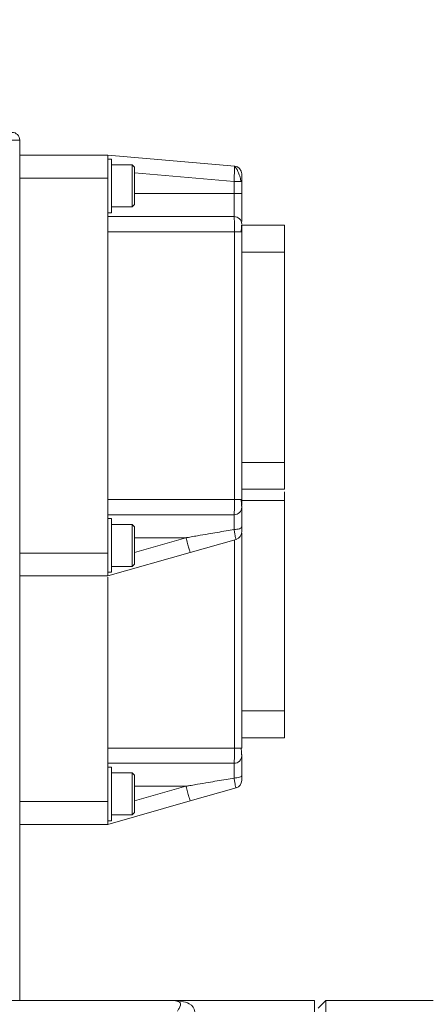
# Model space of a CAD drawing. Header units: millimetres. Extents: x 35469 to 44263, y -24881 to -16268.
# Tile 29 of 231: x 38819 to 38872, y -21960 to -21831. Entities that reach past the tile are written whole.
import ezdxf

# ---------------------------------------------------------------- set-up
doc = ezdxf.new("R2010")
doc.units = ezdxf.units.MM
doc.header["$LTSCALE"] = 0.3175
doc.layers.add('1轮廓实线层', color=7, linetype='Continuous', lineweight=18)
doc.layers.add('7标注层', color=4, linetype='Continuous', lineweight=13)
doc.styles.add('标准汉字', font='gbenor.shx', dxfattribs={"bigfont": 'gbcbig.shx'})
doc.dimstyles.new('M1：18', dxfattribs={"dimscale": 18, "dimtxt": 3.5, "dimasz": 2.5, "dimexe": 2, "dimexo": 0, "dimgap": 1.5, "dimtad": 1, "dimdec": 1, "dimdsep": 46, "dimtxsty": '标准汉字', "dimcen": 5, "dimdle": 5, "dimclrd": 1, "dimclre": 1, "dimclrt": 256, "dimadec": 4, "dimazin": 2, "dimtfac": 1, "dimtdec": 1, "dimtmove": 0, "dimatfit": 3, "dimfxl": 1, "dimtolj": 1, "dimarcsym": 0})

# ---------------------------------------------------------------- blocks, each defined once
blk = doc.blocks.new('*D47')
at = {"layer": '7标注层', "color": 1, "lineweight": -2, "ltscale": 18, "transparency": 16777216}
blk.add_line((40133.94, -21590.74), (40484.69, -21492.38), dxfattribs=at)
at = {"layer": '7标注层', "color": 1, "transparency": 16777216}
blk.add_solid([(40486.71, -21499.6), (40482.66, -21485.16), (40528.02, -21480.23)], dxfattribs=at)
at = {"layer": 'Defpoints', "color": 0, "transparency": 16777216}
for p in [(40528.02, -21480.23), (38543.98, -22036.57)]:
    blk.add_point(p, dxfattribs=at)
at = {"layer": '7标注层', "transparency": 16777216, "insert": (40227.57, -21503.73), "char_height": 63, "attachment_point": 5, "rotation": 15.664, "style": '标准汉字'}
blk.add_mtext('\\A1;R2060', dxfattribs=at)

msp = doc.modelspace()

# ---------------------------------------------------------------- linework, layer by layer
at = {"layer": '1轮廓实线层', "ltscale": 18}
for p, q in [((38818.983, -21846.579), (38813.983, -21846.579)), ((38818.983, -21849.92), (38818.983, -21846.579)), ((38830.483, -21848.579), (38818.983, -21848.579)), ((38830.483, -21848.579), (38830.483, -21851.579)), ((38830.483, -21848.579), (38847.068, -21850.001)), ((38818.983, -21849.921), (38818.983, -21851.579)), ((38830.986, -21849.079), (38830.482, -21849.079)), ((38833.683, -21849.829), (38830.98, -21849.829)), ((38830.983, -21849.079), (38830.983, -21852.579)), ((38833.985, -21850.132), (38833.683, -21849.829)), ((38833.683, -21855.329), (38833.683, -21849.829)), ((38833.983, -21850.129), (38833.983, -21852.579)), ((38846.983, -21852.001), (38833.983, -21850.887)), ((38847.983, -21850.997), (38847.983, -21852.001)), ((38818.983, -21851.579), (38818.983, -21900.579)), ((38818.983, -21851.579), (38830.483, -21851.579)), ((38830.483, -21851.579), (38830.483, -21858.579)), ((38830.983, -21852.579), (38830.983, -21856.079)), ((38833.983, -21852.579), (38833.983, -21855.029)), ((38846.983, -21853.579), (38846.983, -21852.001)), ((38847.983, -21852.001), (38846.983, -21852.001)), ((38847.983, -21853.579), (38847.983, -21852.001)), ((38833.983, -21853.579), (38846.983, -21853.579)), ((38846.983, -21853.579), (38846.983, -21856.579)), ((38846.983, -21853.579), (38847.983, -21853.579)), ((38847.983, -21853.579), (38847.983, -21857.229)), ((38833.683, -21855.329), (38833.985, -21855.027)), ((38830.483, -21856.079), (38830.986, -21856.079)), ((38830.98, -21855.329), (38833.683, -21855.329)), ((38830.483, -21856.579), (38846.983, -21856.579)), ((38847.983, -21857.654), (38847.983, -21858.579)), ((38853.583, -21857.729), (38847.983, -21857.729)), ((38853.583, -21857.729), (38853.583, -21861.229)), ((38830.483, -21858.579), (38830.483, -21893.579)), ((38847.04, -21858.579), (38830.483, -21858.579)), ((38847.04, -21893.579), (38847.04, -21858.579)), ((38847.983, -21858.579), (38847.04, -21858.579)), ((38847.983, -21893.579), (38847.983, -21858.579)), ((38853.583, -21861.229), (38847.983, -21861.229)), ((38853.583, -21888.729), (38853.583, -21861.229)), ((38818.983, -21882.414), (38818.983, -21879.073)), ((38853.583, -21888.729), (38847.983, -21888.729)), ((38853.583, -21888.729), (38853.583, -21892.229)), ((38847.983, -21890.148), (38847.983, -21891.073)), ((38853.583, -21892.229), (38847.983, -21892.229)), ((38830.483, -21893.579), (38847.04, -21893.579)), ((38830.483, -21893.579), (38830.483, -21900.579)), ((38847.04, -21893.579), (38847.983, -21893.579)), ((38847.983, -21894.327), (38847.983, -21893.579)), ((38853.583, -21893.723), (38848.082, -21893.723)), ((38853.583, -21893.723), (38853.583, -21892.579)), ((38853.583, -21921.223), (38853.583, -21893.723)), ((38847.983, -21894.579), (38847.983, -21894.502)), ((38847.983, -21894.579), (38847.983, -21897.144)), ((38846.983, -21895.579), (38830.483, -21895.579)), ((38830.986, -21896.079), (38830.483, -21896.079)), ((38830.983, -21896.079), (38830.983, -21899.579)), ((38833.683, -21896.829), (38830.98, -21896.829)), ((38833.985, -21897.132), (38833.683, -21896.829)), ((38833.683, -21902.329), (38833.683, -21896.829)), ((38833.983, -21897.129), (38833.983, -21899.579)), ((38847.983, -21897.144), (38847.983, -21897.825)), ((38840.703, -21898.579), (38833.983, -21898.579)), ((38840.703, -21898.579), (38833.983, -21900.499)), ((38841.252, -21900.503), (38847.258, -21898.787)), ((38847.04, -21926.073), (38847.04, -21898.849)), ((38847.258, -21898.787), (38847.236, -21898.742)), ((38847.983, -21926.073), (38847.983, -21898)), ((38830.983, -21899.579), (38830.983, -21903.079)), ((38833.983, -21899.579), (38833.983, -21902.029)), ((38830.483, -21900.579), (38818.983, -21900.579)), ((38818.983, -21900.579), (38818.983, -21902.238)), ((38830.483, -21903.579), (38841.252, -21900.503)), ((38830.483, -21900.579), (38830.483, -21903.579)), ((38818.983, -21902.238), (38818.983, -21902.24)), ((38818.983, -21959.079), (38818.983, -21902.244)), ((38830.98, -21902.329), (38833.683, -21902.329)), ((38833.683, -21902.329), (38833.985, -21902.027)), ((38818.983, -21903.579), (38830.483, -21903.579)), ((38818.983, -21903.579), (38818.983, -21933.073)), ((38830.482, -21903.079), (38830.986, -21903.079)), ((38830.483, -21903.754), (38830.483, -21926.073)), ((38853.583, -21921.223), (38847.983, -21921.223)), ((38853.583, -21921.223), (38853.583, -21924.723)), ((38853.583, -21924.723), (38847.983, -21924.723)), ((38830.483, -21926.073), (38847.04, -21926.073)), ((38830.483, -21926.073), (38830.483, -21933.073)), ((38847.04, -21926.073), (38847.983, -21926.073)), ((38847.983, -21927.073), (38847.983, -21926.996)), ((38847.983, -21927.073), (38847.983, -21929.638)), ((38846.983, -21928.073), (38830.483, -21928.073)), ((38830.986, -21928.573), (38830.483, -21928.573)), ((38830.983, -21928.573), (38830.983, -21932.073)), ((38833.683, -21929.323), (38830.98, -21929.323)), ((38833.985, -21929.626), (38833.683, -21929.323)), ((38833.683, -21934.823), (38833.683, -21929.323)), ((38833.983, -21929.623), (38833.983, -21932.073)), ((38847.983, -21929.638), (38847.983, -21930.319)), ((38840.703, -21931.073), (38833.983, -21931.073)), ((38840.703, -21931.073), (38833.983, -21932.993)), ((38830.983, -21932.073), (38830.983, -21935.573)), ((38833.983, -21932.073), (38833.983, -21934.523)), ((38841.252, -21932.997), (38847.258, -21931.281)), ((38847.258, -21931.281), (38847.236, -21931.236)), ((38830.483, -21933.073), (38818.983, -21933.073)), ((38818.983, -21933.073), (38818.983, -21934.732)), ((38830.483, -21936.073), (38841.252, -21932.997)), ((38830.483, -21933.073), (38830.483, -21936.073)), ((38818.983, -21934.732), (38818.983, -21934.734)), ((38830.98, -21934.823), (38833.683, -21934.823)), ((38833.683, -21934.823), (38833.985, -21934.521)), ((38818.983, -21936.073), (38830.483, -21936.073)), ((38830.482, -21935.573), (38830.986, -21935.573)), ((38838.6, -21959.079), (38838.583, -21959.079)), ((38838.583, -21959.079), (38838.583, -21959.079)), ((38857.483, -21959.079), (38838.759, -21959.079)), ((38857.483, -21959.079), (38857.483, -22111.693)), ((38858.983, -21959.079), (38857.983, -21960.079)), ((38872.983, -21959.079), (38858.983, -21959.079)), ((38858.983, -21959.079), (38858.983, -22114.079))]:
    msp.add_line(p, q, dxfattribs=at)
at = {"layer": '1轮廓实线层', "lineweight": 20, "ltscale": 18}
for points in [[(38846.983, -21895.579), (38846.983, -21895.613), (38846.983, -21895.714), (38846.983, -21895.88), (38846.983, -21896.107), (38846.983, -21896.389), (38846.983, -21896.721), (38846.983, -21897.095), (38846.983, -21897.503)], [(38846.983, -21928.073), (38846.983, -21928.107), (38846.983, -21928.208), (38846.983, -21928.374), (38846.983, -21928.601), (38846.983, -21928.883), (38846.983, -21929.215), (38846.983, -21929.589), (38846.983, -21929.997)]]:
    msp.add_lwpolyline(points, dxfattribs=at)
for centre, radius, start, end in [((38817.983, -21846.579), 1, 0, 90), ((38846.983, -21850.997), 1, 0, 85.10091), ((38846.983, -21857.579), 1, 0, 90), ((38846.983, -21894.579), 1, 270, 0), ((38846.983, -21897.825), 1, 285.9454, 0), ((38846.983, -21927.073), 1, 270, 0), ((38846.983, -21930.319), 1, 285.9454, 0), ((38810.983, -21969.079), 10, 0, 90)]:
    msp.add_arc(centre, radius, start, end, dxfattribs=at)
at = {"layer": '1轮廓实线层', "ltscale": 18}
for points, knots in [([(38846.983, -21852.001), (38846.99, -21851.841), (38847.003, -21851.539), (38847.024, -21851.045), (38847.042, -21850.629), (38847.055, -21850.319), (38847.066, -21850.069), (38847.067, -21850.028), (38847.068, -21850.001)], [0, 0, 0, 0, 12895.6890965, 24211.7146658, 42033.9587137, 53100.0726165, 63801.2397012, 84019.2975177, 84019.2975177, 84019.2975177, 84019.2975177]), ([(38847.914, -21852.001), (38847.894, -21851.915), (38847.853, -21851.738), (38847.769, -21851.444), (38847.671, -21851.14), (38847.56, -21850.842), (38847.441, -21850.566), (38847.317, -21850.331), (38847.19, -21850.144), (38847.108, -21850.076), (38847.067, -21850.042)], [0, 0, 0, 0, 11971.3756859, 24515.0015267, 37630.3296094, 51277.3964466, 65375.4335784, 79826.0473026, 94550.0992167, 109524.3506737, 109524.3506737, 109524.3506737, 109524.3506737]), ([(38847.04, -21858.579), (38847.039, -21858.326), (38847.038, -21857.94), (38847.031, -21857.474), (38847.022, -21857.089), (38847.011, -21856.796), (38846.996, -21856.612), (38846.988, -21856.591), (38846.983, -21856.579)], [0, 0, 0, 0, 20199.8878674, 30890.8117082, 41945.5373146, 59745.6998161, 71047.2071336, 83926.017672, 83926.017672, 83926.017672, 83926.017672]), ([(38847.918, -21858.579), (38847.929, -21858.451), (38847.949, -21858.206), (38847.969, -21857.924), (38847.981, -21857.732), (38847.982, -21857.688), (38847.983, -21857.667)], [0, 0, 0, 0, 16527.7543366, 31628.6083234, 45556.3057153, 58440.051244, 58440.051244, 58440.051244, 58440.051244]), ([(38846.983, -21895.579), (38846.988, -21895.568), (38846.996, -21895.547), (38847.011, -21895.363), (38847.022, -21895.07), (38847.031, -21894.685), (38847.038, -21894.219), (38847.039, -21893.832), (38847.04, -21893.579)], [0, 0, 0, 0, 12795.4482227, 24024.0757729, 41710.3797394, 52693.6578372, 63315.690188, 83386.0405829, 83386.0405829, 83386.0405829, 83386.0405829]), ([(38847.983, -21894.492), (38847.982, -21894.471), (38847.981, -21894.427), (38847.969, -21894.235), (38847.949, -21893.953), (38847.929, -21893.708), (38847.918, -21893.579)], [0, 0, 0, 0, 12803.9829084, 26645.4801358, 41652.8984186, 58078.4116033, 58078.4116033, 58078.4116033, 58078.4116033]), ([(38846.983, -21897.503), (38846.636, -21897.562), (38845.902, -21897.688), (38844.79, -21897.879), (38843.543, -21898.092), (38842.417, -21898.285), (38841.54, -21898.436), (38841.087, -21898.514), (38840.875, -21898.55), (38840.779, -21898.566), (38840.737, -21898.574), (38840.718, -21898.577), (38840.709, -21898.578), (38840.705, -21898.579), (38840.703, -21898.579)], [0, 0, 0, 0, 26431.9664603, 55897.9439205, 84581.6818516, 121267.4164551, 141536.3663892, 151253.7375061, 155684.0723783, 157663.3678314, 158540.0557661, 158926.9209359, 159097.3589223, 159230.5564526, 159230.5564526, 159230.5564526, 159230.5564526]), ([(38847.236, -21898.742), (38847.229, -21898.731), (38847.21, -21898.701), (38847.152, -21898.451), (38847.073, -21898.047), (38847.013, -21897.685), (38846.983, -21897.503)], [0, 0, 0, 0, 8382.9546697, 24957.7873265, 41449.5778925, 58037.1718478, 58037.1718478, 58037.1718478, 58037.1718478]), ([(38846.983, -21928.073), (38846.988, -21928.062), (38846.996, -21928.041), (38847.011, -21927.857), (38847.022, -21927.564), (38847.031, -21927.179), (38847.038, -21926.713), (38847.039, -21926.326), (38847.04, -21926.073)], [0, 0, 0, 0, 12723.8220934, 23889.5942349, 41476.8941282, 52398.6902299, 62961.2627596, 82919.2637092, 82919.2637092, 82919.2637092, 82919.2637092]), ([(38847.983, -21926.986), (38847.982, -21926.965), (38847.981, -21926.921), (38847.969, -21926.729), (38847.949, -21926.447), (38847.929, -21926.202), (38847.918, -21926.073)], [0, 0, 0, 0, 12732.3302586, 26496.3687794, 41419.8037193, 57753.3977291, 57753.3977291, 57753.3977291, 57753.3977291]), ([(38846.983, -21929.997), (38846.636, -21930.056), (38845.902, -21930.182), (38844.79, -21930.373), (38843.543, -21930.586), (38842.417, -21930.779), (38841.54, -21930.93), (38841.087, -21931.008), (38840.875, -21931.044), (38840.779, -21931.06), (38840.737, -21931.068), (38840.718, -21931.071), (38840.709, -21931.072), (38840.705, -21931.073), (38840.703, -21931.073)], [0, 0, 0, 0, 26283.8232241, 55584.6527275, 84107.6269194, 120587.7489947, 140743.09755, 150406.0057192, 154811.5098947, 156779.711991, 157651.486353, 158036.1832597, 158205.6659923, 158338.1169905, 158338.1169905, 158338.1169905, 158338.1169905]), ([(38847.236, -21931.236), (38847.229, -21931.225), (38847.21, -21931.195), (38847.152, -21930.945), (38847.073, -21930.541), (38847.013, -21930.179), (38846.983, -21929.997)], [0, 0, 0, 0, 8336.0136182, 24818.034122, 41217.477536, 57712.1878803, 57712.1878803, 57712.1878803, 57712.1878803]), ([(38810.983, -21959.079), (38811.048, -21959.079), (38811.18, -21959.079), (38812.193, -21959.079), (38813.728, -21959.079), (38815.769, -21959.079), (38818.298, -21959.079), (38820.78, -21959.079), (38822.967, -21959.079), (38824.667, -21959.079), (38826.412, -21959.079), (38828.199, -21959.079), (38829.998, -21959.079), (38831.777, -21959.079), (38833.482, -21959.079), (38835.079, -21959.079), (38836.711, -21959.079), (38838.218, -21959.079), (38838.461, -21959.079), (38838.583, -21959.079)], [0, 0, 0, 0, 16848.8169193, 34297.2610154, 51580.3521304, 68687.1607044, 86304.8602963, 105142.1211975, 114554.8166674, 123980.6747524, 133408.0900819, 142820.2246089, 152516.0359169, 162035.5962831, 171511.0651953, 180968.2874528, 190390.718907, 204365.7906102, 218402.0751056, 218402.0751056, 218402.0751056, 218402.0751056]), ([(38838.585, -21959.079), (38838.592, -21959.079), (38838.996, -21959.08), (38839.441, -21959.097), (38840.345, -21959.199), (38841.41, -21959.541), (38841.877, -21960.207), (38841.912, -21960.876), (38841.921, -21961.038)], [0, 0, 0, 0, 184.9054014, 9872.8831654, 19590.1496024, 39369.2048666, 72000.0293381, 82468.3716715, 82468.3716715, 82468.3716715, 82468.3716715]), ([(38838.621, -21959.08), (38838.621, -21959.08), (38838.615, -21959.08), (38838.608, -21959.079), (38838.6, -21959.079)], [0, 0, 0, 0, 26.2702663, 32398.1342737, 32398.1342737, 32398.1342737, 32398.1342737]), ([(38839.577, -21960.469), (38839.577, -21960.469), (38839.663, -21960.349), (38839.967, -21959.887), (38840.089, -21959.404), (38839.581, -21959.127), (38838.992, -21959.081), (38838.621, -21959.08), (38838.621, -21959.08)], [0, 0, 0, 0, 0.1967878, 7296.7338951, 30038.6085264, 43909.0069235, 57430.0545196, 57430.2513074, 57430.2513074, 57430.2513074, 57430.2513074])]:
    msp.add_open_spline(points, degree=3, knots=knots, dxfattribs=at)
for points in [[(38847.983, -21897.144), (38847.968, -21897.191), (38847.938, -21897.285), (38847.707, -21897.404), (38847.376, -21897.487), (38847.114, -21897.497), (38846.983, -21897.503)], [(38840.703, -21898.579), (38840.775, -21898.831), (38840.919, -21899.335), (38841.1, -21899.971), (38841.227, -21900.416), (38841.244, -21900.474), (38841.252, -21900.503)], [(38847.983, -21929.638), (38847.968, -21929.685), (38847.938, -21929.779), (38847.707, -21929.898), (38847.376, -21929.981), (38847.114, -21929.991), (38846.983, -21929.997)], [(38840.703, -21931.073), (38840.775, -21931.325), (38840.919, -21931.829), (38841.1, -21932.465), (38841.227, -21932.91), (38841.244, -21932.968), (38841.252, -21932.997)]]:
    msp.add_open_spline(points, degree=3, dxfattribs=at)
at = {"layer": '7标注层', "ltscale": 18}
msp.add_arc((38543.983, -22036.573), 567.193, 193, 167, dxfattribs=at)

# ---------------------------------------------------------------- dimensions: what is measured, and where the dimension line sits
dim = msp.add_radius_dim(center=(38543.983, -22036.573), mpoint=(40528.018, -21480.233), text='R2060', dimstyle='M1：18', override={"dimsah": 1, "dimtzin": 8}, dxfattribs=at)
dim.commit()
dim.dimension.update_dxf_attribs({"geometry": '*D47', "text_midpoint": (40243.362, -21560.053), "dimtype": 164})

doc.saveas('drawing.dxf')
